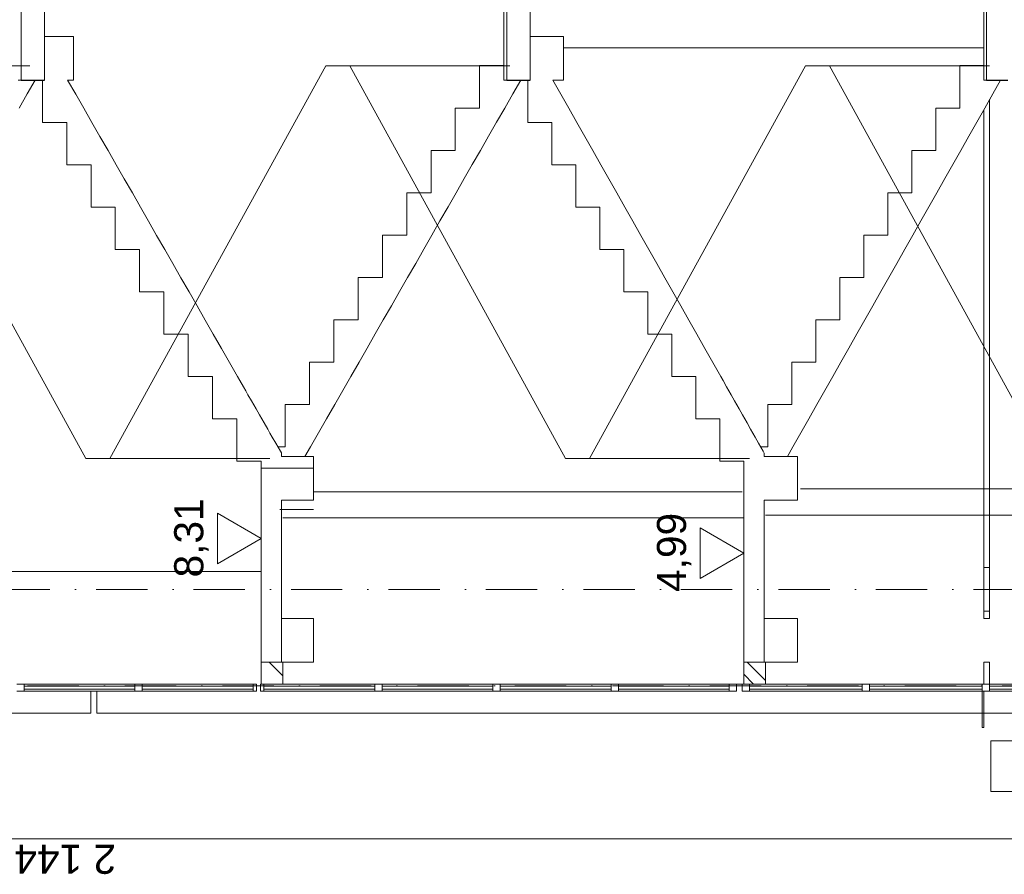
# Model space of a CAD drawing. Header units: millimetres. Extents: x -8078 to 241103, y -4319 to 602442.
# Tile 8 of 148: x 27720 to 34492, y 245123 to 251000. Entities that reach past the tile are written whole.
import ezdxf

# ---------------------------------------------------------------- set-up
doc = ezdxf.new("R2010")
doc.units = ezdxf.units.MM
doc.header["$MEASUREMENT"] = 0
doc.set_wipeout_variables(frame=1)
doc.linetypes.add('Kropki i Kreski', pattern=[6.702778, 3.527778, -1.763889, 0, -1.411111])
doc.linetypes.add('Wipeout_Contour', pattern=[1000, 0, -1000])
for name, color, linetype in [('#podkład', 252, 'Continuous'), ('- A - ocieplenie', 7, 'Continuous'), ('2D - Ogólne', 7, 'Continuous'), ('Konstrukcja - Siatka mod', 7, 'Continuous'), ('Konstrukcja - Stropy', 7, 'Continuous'), ('Konstrukcja - Ściany działowe', 7, 'Continuous'), ('Konstrukcja - Ściany nośne wew..P', 7, 'Continuous'), ('Konstrukcja - Ściany zewnętrzne', 7, 'Continuous'), ('Opisy - Etykiety', 7, 'Continuous'), ('Wymiarowanie - Ogólne', 7, 'Continuous')]:
    doc.layers.add(name, color=color, linetype=linetype)
doc.styles.add('STYL_AUTOMATYCZNY_3', font='txt')
pattern_1 = [(0, (-208051.03, 533518.21), (0, 75), [0, -75])]
pattern_2 = [(60, (-208051.03, 533518.21), (-129.90381, 75), []), (120, (-208051.03, 533518.21), (129.90381, 75), [])]
pattern_3 = [(135, (-1702.6, 957497.23), (-159.09903, -159.09903), []), (135, (-1755.63, 957444.2), (-159.09903, -159.09903), [])]

# ---------------------------------------------------------------- blocks, each defined once
blk = doc.blocks.new('qqe433333')
at = {"color": 252, "linetype": 'Continuous', "lineweight": 20, "ltscale": 100}
for p, q in [((-8342.6, 672141.5), (-8509.6, 672141.5)), ((-8509.6, 671850.1), (-8509.6, 672141.5)), ((-5042.6, 672141.5), (-5207.6, 672141.5)), ((-5207.6, 671850.1), (-5207.6, 672141.5)), ((-11566.4, 672042.6), (-11621, 671947.2)), ((-8226.4, 672042.6), (-8281, 671947.2)), ((-4926.2, 672042.6), (-4980.2, 671947.2)), ((-11621, 671947.2), (-11676.7, 671850.1)), ((-8281, 671947.2), (-8336.7, 671850.1)), ((-4980.2, 671947.2), (-5035.2, 671850.1)), ((-8676.6, 671850.1), (-8509.6, 671850.1)), ((-8676.6, 671558.8), (-8676.6, 671850.1)), ((-8336.7, 671850.1), (-8392.4, 671753)), ((-5372.6, 671850.1), (-5207.6, 671850.1)), ((-5372.6, 671558.8), (-5372.6, 671850.1)), ((-5035.2, 671850.1), (-5090.2, 671753)), ((-8392.4, 671753), (-8448, 671655.9)), ((-5090.2, 671753), (-5145.2, 671655.9)), ((-8448, 671655.9), (-8503.7, 671558.8)), ((-5145.2, 671655.9), (-5200.2, 671558.8)), ((-8843.6, 671558.8), (-8676.6, 671558.8)), ((-8843.6, 671267.5), (-8843.6, 671558.8)), ((-8503.7, 671558.8), (-8559.4, 671461.7)), ((-5537.6, 671558.8), (-5372.6, 671558.8)), ((-5537.6, 671267.5), (-5537.6, 671558.8)), ((-5200.2, 671558.8), (-5255.2, 671461.7)), ((-8559.4, 671461.7), (-8615, 671364.6)), ((-5255.2, 671461.7), (-5310.2, 671364.6)), ((-8615, 671364.6), (-8670.7, 671267.5)), ((-5310.2, 671364.6), (-5365.2, 671267.5)), ((-9010.6, 671267.5), (-8843.6, 671267.5)), ((-9010.6, 670976.1), (-9010.6, 671267.5)), ((-8670.7, 671267.5), (-8726.4, 671170.3)), ((-5702.6, 671267.5), (-5537.6, 671267.5)), ((-5702.6, 670976.1), (-5702.6, 671267.5)), ((-5365.2, 671267.5), (-5420.2, 671170.3)), ((-8726.4, 671170.3), (-8782, 671073.2)), ((-5420.2, 671170.3), (-5475.2, 671073.2)), ((-8782, 671073.2), (-8837.7, 670976.1)), ((-5475.2, 671073.2), (-5530.2, 670976.1)), ((-9177.6, 670976.1), (-9010.6, 670976.1)), ((-9177.6, 670684.8), (-9177.6, 670976.1)), ((-8837.7, 670976.1), (-8893.4, 670879)), ((-5867.6, 670976.1), (-5702.6, 670976.1)), ((-5867.6, 670684.8), (-5867.6, 670976.1)), ((-5530.2, 670976.1), (-5585.2, 670879)), ((-8893.4, 670879), (-8949, 670781.9)), ((-5585.2, 670879), (-5640.2, 670781.9)), ((-8949, 670781.9), (-9004.7, 670684.8)), ((-5640.2, 670781.9), (-5695.2, 670684.8)), ((-9344.6, 670684.8), (-9177.6, 670684.8)), ((-9344.6, 670393.4), (-9344.6, 670684.8)), ((-9004.7, 670684.8), (-9060.4, 670587.7)), ((-6032.6, 670684.8), (-5867.6, 670684.8)), ((-6032.6, 670393.4), (-6032.6, 670684.8)), ((-5695.2, 670684.8), (-5750.2, 670587.7)), ((-9060.4, 670587.7), (-9116, 670490.5)), ((-5750.2, 670587.7), (-5805.2, 670490.5)), ((-9116, 670490.5), (-9171.7, 670393.4)), ((-5805.2, 670490.5), (-5860.2, 670393.4)), ((-9511.6, 670393.4), (-9344.6, 670393.4)), ((-9511.6, 670102.1), (-9511.6, 670393.4)), ((-9171.7, 670393.4), (-9227.4, 670296.3)), ((-6197.6, 670393.4), (-6032.6, 670393.4)), ((-6197.6, 670102.1), (-6197.6, 670393.4)), ((-5860.2, 670393.4), (-5915.2, 670296.3)), ((-9227.4, 670296.3), (-9283, 670199.2)), ((-5915.2, 670296.3), (-5970.2, 670199.2)), ((-9283, 670199.2), (-9338.7, 670102.1)), ((-5970.2, 670199.2), (-6025.2, 670102.1)), ((-9678.6, 670102.1), (-9511.6, 670102.1)), ((-9678.6, 669810.8), (-9678.6, 670102.1)), ((-9338.7, 670102.1), (-9394.4, 670005)), ((-6362.6, 670102.1), (-6197.6, 670102.1)), ((-6362.6, 669810.8), (-6362.6, 670102.1)), ((-6025.2, 670102.1), (-6080.2, 670005)), ((-9394.4, 670005), (-9450, 669907.9)), ((-6080.2, 670005), (-6135.2, 669907.9)), ((-9450, 669907.9), (-9505.7, 669810.8)), ((-6135.2, 669907.9), (-6190.2, 669810.8)), ((-9845.6, 669519.4), (-9845.6, 669810.8)), ((-9845.6, 669810.8), (-9678.6, 669810.8)), ((-9505.7, 669810.8), (-9561.4, 669713.6)), ((-6527.6, 669519.4), (-6527.6, 669810.8)), ((-6527.6, 669810.8), (-6362.6, 669810.8)), ((-6190.2, 669810.8), (-6245.2, 669713.6)), ((-9561.4, 669713.6), (-9617, 669616.5)), ((-6245.2, 669713.6), (-6300.2, 669616.5)), ((-9617, 669616.5), (-9672.7, 669519.4)), ((-6300.2, 669616.5), (-6355.2, 669519.4)), ((-9872.6, 669519.4), (-9896.4, 669519.4)), ((-9845.6, 669519.4), (-9872.6, 669519.4)), ((-9710.5, 669453.4), (-9672.7, 669519.4)), ((-6552.6, 669519.4), (-6576.2, 669519.4)), ((-6527.6, 669519.4), (-6552.6, 669519.4)), ((-6392.6, 669453.4), (-6355.2, 669519.4))]:
    blk.add_line(p, q, dxfattribs=at)
at = {"color": 252, "linetype": 'Continuous', "lineweight": 13, "ltscale": 100}
for p, q in [((-11515.6, 672042.6), (-11515.6, 671751.3)), ((-8177.6, 672042.6), (-8177.6, 671751.3)), ((-11515.6, 671751.3), (-11348.6, 671751.3)), ((-11348.6, 671751.3), (-11348.6, 671460)), ((-8177.6, 671751.3), (-8012.6, 671751.3)), ((-8012.6, 671751.3), (-8012.6, 671460)), ((-11348.6, 671460), (-11181.6, 671460)), ((-11181.6, 671460), (-11181.6, 671168.6)), ((-8012.6, 671460), (-7847.6, 671460)), ((-7847.6, 671460), (-7847.6, 671168.6)), ((-11181.6, 671168.6), (-11014.6, 671168.6)), ((-11014.6, 671168.6), (-11014.6, 670877.3)), ((-7847.6, 671168.6), (-7682.6, 671168.6)), ((-7682.6, 671168.6), (-7682.6, 670877.3)), ((-11014.6, 670877.3), (-10847.6, 670877.3)), ((-10847.6, 670877.3), (-10847.6, 670585.9)), ((-7682.6, 670877.3), (-7517.6, 670877.3)), ((-7517.6, 670877.3), (-7517.6, 670585.9)), ((-10847.6, 670585.9), (-10680.6, 670585.9)), ((-10680.6, 670585.9), (-10680.6, 670294.6)), ((-7517.6, 670585.9), (-7352.6, 670585.9)), ((-7352.6, 670585.9), (-7352.6, 670294.6)), ((-10680.6, 670294.6), (-10513.6, 670294.6)), ((-10513.6, 670294.6), (-10513.6, 670003.3)), ((-7352.6, 670294.6), (-7187.6, 670294.6)), ((-7187.6, 670294.6), (-7187.6, 670003.3)), ((-10513.6, 670003.3), (-10346.6, 670003.3)), ((-10346.6, 670003.3), (-10346.6, 669711.9)), ((-7187.6, 670003.3), (-7022.6, 670003.3)), ((-7022.6, 670003.3), (-7022.6, 669711.9)), ((-10346.6, 669711.9), (-10179.6, 669711.9)), ((-10179.6, 669711.9), (-10179.6, 669420.6)), ((-7022.6, 669711.9), (-6857.6, 669711.9)), ((-6857.6, 669711.9), (-6857.6, 669420.6)), ((-10179.6, 669420.6), (-10012.6, 669420.6)), ((-10012.6, 669420.6), (-10012.6, 668039.4)), ((-9872.6, 669478), (-9872.6, 669453.4)), ((-6857.6, 669420.6), (-6692.6, 669420.6)), ((-6692.6, 669420.6), (-6692.6, 668039.4)), ((-6552.6, 669477.8), (-6552.6, 669453.4)), ((-9872.6, 669153.4), (-9872.6, 668339.4)), ((-6552.6, 669153.4), (-6552.6, 668339.4)), ((-9872.6, 668339.4), (-9872.6, 668039.4)), ((-6552.6, 668339.4), (-6552.6, 668039.4))]:
    blk.add_line(p, q, dxfattribs=at)
at = {"color": 252, "linetype": 'Continuous', "lineweight": 13, "ltscale": 100, "flags": 128}
for points in [[(-10117.6, 669439.4), (-11217.6, 669439.4), (-12702.6, 672139.4), (-11602.6, 672139.4)], [(-6817.6, 669439.4), (-7917.6, 669439.4), (-9402.6, 672139.4), (-8302.6, 672139.4)], [(-3517.6, 669439.4), (-4617.6, 669439.4), (-6102.6, 672139.4), (-5002.6, 672139.4)], [(-11342.7, 672042.6), (-11287, 671945.5), (-11231.4, 671848.4), (-11175.7, 671751.3), (-11120, 671654.2), (-11064.4, 671557.1), (-11008.7, 671460), (-10953, 671362.8), (-10897.4, 671265.7), (-10841.7, 671168.6), (-10786, 671071.5), (-10730.4, 670974.4), (-10674.7, 670877.3), (-10619, 670780.2), (-10563.4, 670683), (-10507.7, 670585.9), (-10452, 670488.8), (-10396.4, 670391.7), (-10340.7, 670294.6), (-10285, 670197.5), (-10229.4, 670100.4), (-10173.7, 670003.3), (-10158, 669975.9), (-10133.7, 669933.5), (-10118, 669906.1), (-10102.3, 669878.8), (-10078.1, 669836.4), (-10062.4, 669809), (-10046.7, 669781.7), (-10022.4, 669739.3), (-10006.7, 669711.9), (-9991, 669684.5), (-9966.7, 669642.2), (-9951, 669614.8), (-9935.3, 669587.4), (-9911.1, 669545.1), (-9895.4, 669517.7), (-9879.7, 669490.3), (-9872.6, 669478)], [(-8005.2, 672042.6), (-7950.2, 671945.5), (-7895.2, 671848.4), (-7840.2, 671751.3), (-7785.2, 671654.2), (-7730.2, 671557.1), (-7675.2, 671460), (-7620.2, 671362.8), (-7565.2, 671265.7), (-7510.2, 671168.6), (-7455.2, 671071.5), (-7400.2, 670974.4), (-7345.2, 670877.3), (-7290.2, 670780.2), (-7235.2, 670683), (-7180.2, 670585.9), (-7125.2, 670488.8), (-7070.2, 670391.7), (-7015.2, 670294.6), (-6960.2, 670197.5), (-6905.2, 670100.4), (-6850.2, 670003.3), (-6834.7, 669975.9), (-6810.7, 669933.5), (-6795.2, 669906.1), (-6779.7, 669878.8), (-6755.7, 669836.4), (-6740.2, 669809), (-6724.7, 669781.7), (-6700.7, 669739.3), (-6685.2, 669711.9), (-6669.7, 669684.5), (-6645.7, 669642.2), (-6630.2, 669614.8), (-6614.7, 669587.4), (-6590.7, 669545.1), (-6575.2, 669517.7), (-6559.7, 669490.3), (-6552.6, 669477.8)]]:
    blk.add_lwpolyline(points, dxfattribs=at)
at = {"color": 252, "linetype": 'Continuous', "lineweight": 20, "ltscale": 100, "flags": 128}
for points in [[(-8467.6, 672139.4), (-9567.6, 672139.4), (-11052.6, 669439.4), (-9952.6, 669439.4)], [(-5167.6, 672139.4), (-6267.6, 672139.4), (-7752.6, 669439.4), (-6652.6, 669439.4)]]:
    blk.add_lwpolyline(points, dxfattribs=at)
at = {"layer": '2D - Ogólne', "color": 252, "linetype": 'Continuous', "lineweight": 13, "ltscale": 100}
for p, q in [((-5042.6, 672264.2), (-7932.6, 672264.2)), ((-10012.6, 669372.8), (-9652.6, 669372.8)), ((-3372.6, 669231.9), (-6302.6, 669231.9)), ((-6702.6, 669211.9), (-9652.6, 669211.9)), ((-9882.6, 669088.7), (-9652.6, 669088.7)), ((-6692.6, 669031.4), (-9862.6, 669031.4)), ((-3372.6, 669051.4), (-6542.6, 669051.4)), ((-10012.6, 668663.4), (-13212.6, 668663.4))]:
    blk.add_line(p, q, dxfattribs=at)
at = {"layer": 'Konstrukcja - Stropy', "color": 252, "linetype": 'Continuous', "lineweight": 13, "ltscale": 100}
for p, q in [((-11662.6, 673739.5), (-11662.6, 672042.6)), ((-8322.6, 673739.5), (-8322.6, 672042.6)), ((-5022.6, 673739.5), (-5022.6, 672042.6)), ((-11502.6, 673439.5), (-11502.6, 672342.6)), ((-8162.6, 673439.5), (-8162.6, 672342.6)), ((-11502.6, 672342.6), (-11502.6, 672042.6)), ((-8162.6, 672342.6), (-8162.6, 672042.6)), ((-11682.6, 672042.6), (-11662.6, 672042.6)), ((-8342.6, 672042.6), (-8322.6, 672042.6)), ((-5042.6, 672042.6), (-5022.6, 672042.6)), ((-5002.6, 668689.5), (-5042.6, 668689.5))]:
    blk.add_line(p, q, dxfattribs=at)
at = {"layer": 'Konstrukcja - Stropy', "color": 252, "linetype": 'Continuous', "lineweight": 25, "ltscale": 100}
for p, q in [((-11662.6, 672042.6), (-11515.6, 672042.6)), ((-11515.6, 672042.6), (-11502.6, 672042.6)), ((-8322.6, 672042.6), (-8177.6, 672042.6)), ((-8177.6, 672042.6), (-8162.6, 672042.6)), ((-5022.6, 672042.6), (-4875.6, 672042.6))]:
    blk.add_line(p, q, dxfattribs=at)
at = {"layer": 'Konstrukcja - Stropy', "color": 252, "linetype": 'Continuous', "lineweight": 13, "ltscale": 100, "flags": 128}
for points in [[(-8342.6, 673739.5), (-8342.6, 673659.5), (-8342.6, 673619.5), (-8342.6, 672042.6)], [(-5042.6, 673739.5), (-5042.6, 673659.5), (-5042.6, 673619.5), (-5042.6, 672042.6)]]:
    blk.add_lwpolyline(points, dxfattribs=at)
at = {"layer": 'Konstrukcja - Ściany działowe', "color": 252, "linetype": 'Continuous', "lineweight": 13, "ltscale": 100}
for p, q in [((-11502.6, 672342.6), (-11302.6, 672342.6)), ((-11302.6, 672342.6), (-11302.6, 672042.6)), ((-8162.6, 672342.6), (-7932.6, 672342.6)), ((-7932.6, 672342.6), (-7932.6, 672042.6)), ((-11342.7, 672042.6), (-11302.6, 672042.6)), ((-8005.2, 672042.6), (-7932.6, 672042.6)), ((-9872.6, 669453.4), (-9652.6, 669453.4)), ((-9652.6, 669453.4), (-9652.6, 669153.4)), ((-6552.6, 669453.4), (-6322.6, 669453.4)), ((-6322.6, 669453.4), (-6322.6, 669153.4)), ((-9872.6, 669153.4), (-9652.6, 669153.4)), ((-6552.6, 669153.4), (-6322.6, 669153.4)), ((-9872.6, 668339.4), (-9652.6, 668339.4)), ((-9652.6, 668339.4), (-9652.6, 668039.4)), ((-6552.6, 668339.4), (-6322.6, 668339.4)), ((-6322.6, 668339.4), (-6322.6, 668039.4)), ((-10012.6, 668039.4), (-9872.6, 668039.4)), ((-9872.6, 668039.4), (-9862.6, 668039.4)), ((-9862.6, 668039.4), (-9652.6, 668039.4)), ((-6692.6, 668039.4), (-6552.6, 668039.4)), ((-6552.6, 668039.4), (-6542.6, 668039.4)), ((-6542.6, 668039.4), (-6322.6, 668039.4))]:
    blk.add_line(p, q, dxfattribs=at)
at = {"layer": 'Konstrukcja - Ściany nośne wew..P', "color": 252, "linetype": 'Continuous', "lineweight": 20, "ltscale": 100}
blk.add_line((-5042.6, 668039.4), (-5002.6, 668039.4), dxfattribs=at)
at = {"layer": 'Opisy - Etykiety', "color": 252, "linetype": 'Continuous', "lineweight": 13, "ltscale": 100}
for p, q in [((-4486.6, 667498.3), (-4992.6, 667498.3)), ((-4992.6, 667498.3), (-4992.6, 667149.7)), ((-4992.6, 667149.7), (-4486.6, 667149.7))]:
    blk.add_line(p, q, dxfattribs=at)
at = {"layer": 'Wymiarowanie - Ogólne', "color": 252, "linetype": 'Continuous', "lineweight": 13, "ltscale": 100}
for p, q in [((-10012.6, 668889), (-10012.6, 669114)), ((-10312.6, 668715), (-10312.6, 669063)), ((-10312.6, 669063), (-10012.6, 668889)), ((-6692.6, 668789.4), (-6692.6, 669014.4)), ((-6992.6, 668615.4), (-6992.6, 668963.4)), ((-6992.6, 668963.4), (-6692.6, 668789.4)), ((-10012.6, 668889), (-10312.6, 668715)), ((-10012.6, 668889), (-10012.6, 668664)), ((-6692.6, 668789.4), (-6992.6, 668615.4)), ((-6692.6, 668789.4), (-6692.6, 668564.4)), ((-632.6, 666824.4), (-22072.6, 666824.4))]:
    blk.add_line(p, q, dxfattribs=at)
at = {"layer": 'Wymiarowanie - Ogólne', "color": 252, "linetype": 'Continuous', "lineweight": 13, "char_height": 200, "attachment_point": 7, "style": 'STYL_AUTOMATYCZNY_3'}
for s, insert, width, rotation in [('\\A1;{\\pql;\\fArial|b0|i0|c238|p0;\\W1.000000;8,31}', (-10372.6, 668622.1), 533.84, 90), ('\\A1;{\\pql;\\fArial|b0|i0|c238|p0;\\W1.000000;4,99}', (-7052.6, 668522.5), 533.84, 90), ('\\A1;{\\pql;\\fArial|b0|i0|c238|p0;\\W1.000000;2\xa0144}', (-11009.4, 666784.4), 686.384, 180)]:
    blk.add_mtext(s, dxfattribs=dict(at, insert=insert, width=width, rotation=rotation))
at = {"color": 252, "linetype": 'Wipeout_Contour', "lineweight": 0, "ltscale": 1875961.945763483}
blk.add_wipeout([(-5042.6, 668539.5), (-5042.6, 668389.5), (-5002.6, 668389.5), (-5002.6, 668539.5)], dxfattribs=at).dxf.layer = '- A - ocieplenie'
at = {"color": 252, "linetype": 'Wipeout_Contour', "lineweight": 0, "ltscale": 1899746.195983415}
blk.add_wipeout([(-10879.4, 667839.4), (-10879.4, 667889.4), (-11641.9, 667889.4), (-11641.9, 667839.4)], dxfattribs=at).dxf.layer = 'Konstrukcja - Ściany nośne wew..P'
at = {"color": 252, "linetype": 'Wipeout_Contour', "lineweight": 0, "ltscale": 1896577.065354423}
blk.add_wipeout([(-10829.4, 667889.4), (-10829.4, 667839.4), (-10066.9, 667839.4), (-10066.9, 667889.4)], dxfattribs=at).dxf.layer = 'Konstrukcja - Ściany nośne wew..P'
at = {"color": 252, "linetype": 'Wipeout_Contour', "lineweight": 0, "ltscale": 1893313.382763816}
blk.add_wipeout([(-9992.6, 667889.4), (-9992.6, 667839.4), (-9230.1, 667839.4), (-9230.1, 667889.4)], dxfattribs=at).dxf.layer = 'Konstrukcja - Ściany nośne wew..P'
at = {"color": 252, "linetype": 'Wipeout_Contour', "lineweight": 0, "ltscale": 1890144.810116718}
blk.add_wipeout([(-9180.1, 667889.4), (-9180.1, 667839.4), (-8417.6, 667839.4), (-8417.6, 667889.4)], dxfattribs=at).dxf.layer = 'Konstrukcja - Ściany nośne wew..P'
at = {"color": 252, "linetype": 'Wipeout_Contour', "lineweight": 0, "ltscale": 1886976.514446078}
blk.add_wipeout([(-8367.6, 667889.4), (-8367.6, 667839.4), (-7605.1, 667839.4), (-7605.1, 667889.4)], dxfattribs=at).dxf.layer = 'Konstrukcja - Ściany nośne wew..P'
at = {"color": 252, "linetype": 'Wipeout_Contour', "lineweight": 0, "ltscale": 1883808.497056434}
blk.add_wipeout([(-6792.6, 667839.4), (-6792.6, 667889.4), (-7555.1, 667889.4), (-7555.1, 667839.4)], dxfattribs=at).dxf.layer = 'Konstrukcja - Ściany nośne wew..P'
at = {"color": 252, "linetype": 'Wipeout_Contour', "lineweight": 0, "ltscale": 1880265.523993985}
blk.add_wipeout([(-6652.6, 667889.4), (-6652.6, 667839.4), (-5877.6, 667839.4), (-5877.6, 667889.4)], dxfattribs=at).dxf.layer = 'Konstrukcja - Ściany nośne wew..P'
at = {"color": 252, "linetype": 'Wipeout_Contour', "lineweight": 0, "ltscale": 1877049.373627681}
blk.add_wipeout([(-5052.6, 667839.4), (-5052.6, 667889.4), (-5827.6, 667889.4), (-5827.6, 667839.4)], dxfattribs=at).dxf.layer = 'Konstrukcja - Ściany nośne wew..P'
at = {"color": 252, "linetype": 'Wipeout_Contour', "lineweight": 0, "ltscale": 1873833.514927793}
blk.add_wipeout([(-4227.6, 667839.4), (-4227.6, 667889.4), (-5002.6, 667889.4), (-5002.6, 667839.4)], dxfattribs=at).dxf.layer = 'Konstrukcja - Ściany nośne wew..P'
at = {"layer": 'Konstrukcja - Ściany działowe', "linetype": 'Continuous', "lineweight": 13}
h = blk.add_hatch(dxfattribs=at)
h.set_pattern_fill('Stal_0008', color=252, angle=90, style=0, pattern_type=2)
h.set_pattern_definition(pattern_3)
h.paths.add_polyline_path([(-9862.6, 667889.4), (-9862.6, 668039.4), (-10012.6, 668039.4), (-10012.6, 667889.4)])
at = {"layer": 'Konstrukcja - Siatka mod', "color": 252, "linetype": 'Kropki i Kreski', "lineweight": 13, "ltscale": 100}
blk.add_line((-21202.6, 668539.5), (2797.4, 668539.5), dxfattribs=at)
at = {"layer": 'Konstrukcja - Ściany działowe', "color": 252, "linetype": 'Continuous', "lineweight": 13, "ltscale": 100}
for p, q in [((-10012.6, 668039.4), (-10012.6, 667889.4)), ((-9862.6, 668039.4), (-9862.6, 667889.4))]:
    blk.add_line(p, q, dxfattribs=at)
at = {"layer": 'Konstrukcja - Ściany działowe', "color": 252, "linetype": 'Continuous', "lineweight": 13, "ltscale": 100, "flags": 128}
blk.add_lwpolyline([(-10012.6, 667889.4), (-9992.6, 667889.4), (-9862.6, 667889.4)], dxfattribs=at)
at = {"layer": 'Konstrukcja - Ściany nośne wew..P', "color": 252, "linetype": 'Continuous', "lineweight": 20, "ltscale": 100}
blk.add_line((-5002.6, 667889.4), (-5002.6, 668039.4), dxfattribs=at)
at = {"layer": 'Konstrukcja - Ściany nośne wew..P', "color": 252, "linetype": 'Continuous', "lineweight": 13, "ltscale": 100}
for p, q in [((-11691.9, 667889.4), (-11641.9, 667889.4)), ((-10879.4, 667889.4), (-11641.9, 667889.4)), ((-10879.4, 667874.4), (-11641.9, 667874.4)), ((-10879.4, 667889.4), (-10829.4, 667889.4)), ((-10066.9, 667889.4), (-10829.4, 667889.4)), ((-10066.9, 667874.4), (-10829.4, 667874.4)), ((-10066.9, 667889.4), (-10042.6, 667889.4)), ((-10016.9, 667889.4), (-10012.6, 667889.4)), ((-9230.1, 667874.4), (-9992.6, 667874.4)), ((-9230.1, 667889.4), (-9862.6, 667889.4)), ((-9230.1, 667889.4), (-9180.1, 667889.4)), ((-8417.6, 667889.4), (-9180.1, 667889.4)), ((-8417.6, 667874.4), (-9180.1, 667874.4)), ((-8417.6, 667889.4), (-8367.6, 667889.4)), ((-4227.6, 667889.4), (-5002.6, 667889.4)), ((-4227.6, 667874.4), (-5002.6, 667874.4))]:
    blk.add_line(p, q, dxfattribs=at)
at = {"layer": 'Konstrukcja - Ściany zewnętrzne', "color": 252, "linetype": 'Continuous', "lineweight": 20, "ltscale": 100}
blk.add_line((-5042.6, 668539.5), (-5002.6, 668539.5), dxfattribs=at)
at = {"color": 252, "linetype": 'Wipeout_Contour', "lineweight": 0, "ltscale": 1875871.691732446}
blk.add_wipeout([(-5042.6, 668389.5), (-5042.6, 668339.4), (-5002.6, 668339.4), (-5002.6, 668389.5)], dxfattribs=at).dxf.layer = '- A - ocieplenie'
at = {"color": 252, "linetype": 'Wipeout_Contour', "lineweight": 0, "ltscale": 2859614.635628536}
blk.add_wipeout([(-14482.6, 667689.4), (-11182.6, 667689.4), (-11182.6, 667839.4), (-13266.9, 667839.4), (-13316.9, 667839.4), (-14482.6, 667839.4)], dxfattribs=at).dxf.layer = '- A - ocieplenie'
at = {"color": 252, "linetype": 'Wipeout_Contour', "lineweight": 0, "ltscale": 1872152.929425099}
blk.add_wipeout([(-3371.3, 667689.4), (-3371.3, 667839.4), (-5042.6, 667839.4), (-5042.6, 667689.4)], dxfattribs=at).dxf.layer = '- A - ocieplenie'
at = {"layer": '- A - ocieplenie', "color": 252, "linetype": 'Continuous', "lineweight": 20, "ltscale": 100}
for p, q in [((-5042.6, 668389.5), (-5002.6, 668389.5)), ((-11182.6, 667839.4), (-11182.6, 667689.4)), ((-11182.6, 667689.4), (-14482.6, 667689.4))]:
    blk.add_line(p, q, dxfattribs=at)
at = {"layer": 'Konstrukcja - Ściany nośne wew..P', "color": 252, "linetype": 'Continuous', "lineweight": 20, "ltscale": 100}
for p, q in [((-5002.6, 668339.4), (-5002.6, 671907.7)), ((-5042.6, 668339.4), (-5042.6, 671837.1)), ((-5042.6, 668339.4), (-5002.6, 668339.4))]:
    blk.add_line(p, q, dxfattribs=at)
at = {"layer": 'Konstrukcja - Ściany nośne wew..P', "color": 252, "linetype": 'Continuous', "lineweight": 13, "ltscale": 100}
for p, q in [((-11641.9, 667889.4), (-11641.9, 667839.4)), ((-5002.6, 667889.4), (-5002.6, 667839.4)), ((-11691.9, 667839.4), (-11641.9, 667839.4)), ((-5002.6, 667854.4), (-4227.6, 667854.4)), ((-4227.6, 667839.4), (-5002.6, 667839.4))]:
    blk.add_line(p, q, dxfattribs=at)
at = {"color": 252, "linetype": 'Wipeout_Contour', "lineweight": 0, "ltscale": 4234285.013571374}
blk.add_wipeout([(-7842.6, 667689.4), (-5042.6, 667689.4), (-5042.6, 667839.4), (-6702.6, 667839.4), (-6702.6, 667889.4), (-6742.6, 667889.4), (-6742.6, 667839.4), (-7605.1, 667839.4), (-7842.6, 667839.4)], dxfattribs=at).dxf.layer = '- A - ocieplenie'
at = {"layer": 'Konstrukcja - Ściany działowe', "linetype": 'Continuous', "lineweight": 13}
h = blk.add_hatch(dxfattribs=at)
h.set_pattern_fill('Stal_0008', color=252, angle=90, style=0, pattern_type=2)
h.set_pattern_definition(pattern_3)
h.paths.add_polyline_path([(-6542.6, 667889.4), (-6542.6, 668039.4), (-6692.6, 668039.4), (-6692.6, 667889.4)])
at = {"layer": '2D - Ogólne', "color": 252, "linetype": 'Kropki i Kreski', "lineweight": 20, "ltscale": 100}
blk.add_line((-23015.1, 667876.2), (4804.6, 667876.2), dxfattribs=at)
at = {"layer": 'Konstrukcja - Ściany działowe', "color": 252, "linetype": 'Continuous', "lineweight": 13, "ltscale": 100}
for p, q in [((-6692.6, 668039.4), (-6692.6, 667889.4)), ((-6542.6, 668039.4), (-6542.6, 667889.4))]:
    blk.add_line(p, q, dxfattribs=at)
at = {"layer": 'Konstrukcja - Ściany działowe', "color": 252, "linetype": 'Continuous', "lineweight": 13, "ltscale": 100, "flags": 128}
blk.add_lwpolyline([(-6692.6, 667889.4), (-6652.6, 667889.4), (-6542.6, 667889.4)], dxfattribs=at)
at = {"layer": 'Konstrukcja - Ściany nośne wew..P', "color": 252, "linetype": 'Continuous', "lineweight": 20, "ltscale": 100}
for p, q in [((-5042.6, 667889.4), (-5042.6, 668039.4)), ((-6742.6, 667889.4), (-6702.6, 667889.4))]:
    blk.add_line(p, q, dxfattribs=at)
at = {"layer": 'Konstrukcja - Ściany nośne wew..P', "color": 252, "linetype": 'Continuous', "lineweight": 13, "ltscale": 100}
for p, q in [((-7605.1, 667889.4), (-8367.6, 667889.4)), ((-7605.1, 667874.4), (-8367.6, 667874.4)), ((-7605.1, 667889.4), (-7605.1, 667839.4)), ((-7605.1, 667889.4), (-7555.1, 667889.4)), ((-6792.6, 667889.4), (-7555.1, 667889.4)), ((-7555.1, 667889.4), (-7555.1, 667839.4)), ((-6792.6, 667874.4), (-7555.1, 667874.4)), ((-6792.6, 667889.4), (-6792.6, 667839.4)), ((-6792.6, 667889.4), (-6742.6, 667889.4)), ((-6742.6, 667889.4), (-6742.6, 667839.4)), ((-6702.6, 667889.4), (-6702.6, 667839.4)), ((-6702.6, 667889.4), (-6692.6, 667889.4)), ((-6652.6, 667889.4), (-6652.6, 667839.4)), ((-5877.6, 667874.4), (-6652.6, 667874.4)), ((-5877.6, 667889.4), (-6542.6, 667889.4)), ((-5877.6, 667889.4), (-5877.6, 667839.4)), ((-5877.6, 667889.4), (-5827.6, 667889.4)), ((-5052.6, 667889.4), (-5827.6, 667889.4)), ((-5827.6, 667889.4), (-5827.6, 667839.4)), ((-5052.6, 667874.4), (-5827.6, 667874.4)), ((-5052.6, 667889.4), (-5052.6, 667839.4)), ((-5052.6, 667889.4), (-5002.6, 667889.4)), ((-7605.1, 667839.4), (-7555.1, 667839.4)), ((-7555.1, 667854.4), (-6792.6, 667854.4)), ((-6792.6, 667839.4), (-7555.1, 667839.4)), ((-6792.6, 667839.4), (-6742.6, 667839.4)), ((-6702.6, 667839.4), (-6652.6, 667839.4)), ((-6652.6, 667854.4), (-5877.6, 667854.4)), ((-5877.6, 667839.4), (-6652.6, 667839.4)), ((-5877.6, 667839.4), (-5827.6, 667839.4)), ((-5827.6, 667854.4), (-5052.6, 667854.4)), ((-5052.6, 667839.4), (-5827.6, 667839.4)), ((-5052.6, 667839.4), (-5002.6, 667839.4))]:
    blk.add_line(p, q, dxfattribs=at)
at = {"color": 252, "linetype": 'Wipeout_Contour', "lineweight": 0, "ltscale": 2840272.276138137}
blk.add_wipeout([(-11142.6, 667689.4), (-7842.6, 667689.4), (-7842.6, 667839.4), (-10042.6, 667839.4), (-10066.9, 667839.4), (-11142.6, 667839.4)], dxfattribs=at).dxf.layer = '- A - ocieplenie'
at = {"color": 252, "linetype": 'Wipeout_Contour', "lineweight": 0, "ltscale": 1875317.619154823}
blk.add_wipeout([(-5052.6, 667689.4), (-5052.6, 667589.4), (-5042.6, 667589.4), (-5042.6, 667689.4)], dxfattribs=at).dxf.layer = '- A - ocieplenie'
at = {"layer": '- A - ocieplenie', "color": 252, "linetype": 'Continuous', "lineweight": 20, "ltscale": 100}
for p, q in [((-11142.6, 667689.4), (-11142.6, 667839.4)), ((-5052.6, 667689.4), (-5052.6, 667839.4)), ((-5042.6, 667839.4), (-5042.6, 667689.4)), ((-7842.6, 667689.4), (-11142.6, 667689.4)), ((-5042.6, 667689.4), (-7842.6, 667689.4)), ((-5052.6, 667689.4), (-5052.6, 667589.4)), ((-3371.3, 667689.4), (-5042.6, 667689.4)), ((-5042.6, 667589.4), (-5042.6, 667689.4)), ((-5052.6, 667589.4), (-5042.6, 667589.4))]:
    blk.add_line(p, q, dxfattribs=at)
at = {"layer": 'Konstrukcja - Ściany nośne wew..P', "color": 252, "linetype": 'Continuous', "lineweight": 13, "ltscale": 100}
for p, q in [((-10879.4, 667889.4), (-10879.4, 667839.4)), ((-10829.4, 667889.4), (-10829.4, 667839.4)), ((-10066.9, 667889.4), (-10066.9, 667839.4)), ((-10042.6, 667889.4), (-10042.6, 667839.4)), ((-10016.9, 667889.4), (-10016.9, 667839.4)), ((-9992.6, 667889.4), (-9992.6, 667839.4)), ((-9230.1, 667889.4), (-9230.1, 667839.4)), ((-9180.1, 667889.4), (-9180.1, 667839.4)), ((-8417.6, 667889.4), (-8417.6, 667839.4)), ((-8367.6, 667889.4), (-8367.6, 667839.4)), ((-11641.9, 667854.4), (-10879.4, 667854.4)), ((-10879.4, 667839.4), (-11641.9, 667839.4)), ((-10879.4, 667839.4), (-10829.4, 667839.4)), ((-10829.4, 667854.4), (-10066.9, 667854.4)), ((-10066.9, 667839.4), (-10829.4, 667839.4)), ((-10066.9, 667839.4), (-10042.6, 667839.4)), ((-10016.9, 667839.4), (-9992.6, 667839.4)), ((-9992.6, 667854.4), (-9230.1, 667854.4)), ((-9230.1, 667839.4), (-9992.6, 667839.4)), ((-9230.1, 667839.4), (-9180.1, 667839.4)), ((-9180.1, 667854.4), (-8417.6, 667854.4)), ((-8417.6, 667839.4), (-9180.1, 667839.4)), ((-8417.6, 667839.4), (-8367.6, 667839.4)), ((-8367.6, 667854.4), (-7605.1, 667854.4)), ((-7605.1, 667839.4), (-8367.6, 667839.4))]:
    blk.add_line(p, q, dxfattribs=at)

msp = doc.modelspace()

# ---------------------------------------------------------------- hatches: boundary and pattern name
at = {"layer": 'Konstrukcja - Ściany działowe', "linetype": 'Continuous', "lineweight": 13}
h = msp.add_hatch(dxfattribs=at)
h.set_pattern_fill('Izolacja_miękka_0004', color=254, style=0, pattern_type=2)
h.set_pattern_definition(pattern_2)
h.paths.add_polyline_path([(29977.6, 248460.5), (30037.6, 248400.5), (30037.6, 248460.5)])
h = msp.add_hatch(dxfattribs=at)
h.set_pattern_fill('Gips_0004', color=252, style=0, pattern_type=2)
h.set_pattern_definition(pattern_1)
h.paths.add_polyline_path([(30037.6, 248385.5), (30052.6, 248385.5), (30037.6, 248400.5)])
h = msp.add_hatch(dxfattribs=at)
h.set_pattern_fill('Gips_0004', color=252, style=0, pattern_type=2)
h.set_pattern_definition(pattern_1)
h.paths.add_polyline_path([(30037.6, 248400.5), (30052.6, 248385.5), (30052.6, 248400.5)])
h = msp.add_hatch(dxfattribs=at)
h.set_pattern_fill('Gips_0004', color=252, style=0, pattern_type=2)
h.set_pattern_definition(pattern_1)
h.paths.add_polyline_path([(30037.6, 248385.5), (30037.6, 248150.5), (30052.6, 248150.5), (30052.6, 248385.5)])
h = msp.add_hatch(dxfattribs=at)
h.set_pattern_fill('Gips_0004', color=252, style=0, pattern_type=2)
h.set_pattern_definition(pattern_1)
h.paths.add_polyline_path([(30052.6, 248385.5), (30847.6, 248385.5), (30847.6, 248400.5), (30052.6, 248400.5)])
h = msp.add_hatch(dxfattribs=at)
h.set_pattern_fill('Gips_0004', color=252, style=0, pattern_type=2)
h.set_pattern_definition(pattern_1)
h.paths.add_polyline_path([(30052.6, 248370.5), (30067.6, 248370.5), (30052.6, 248385.5)])
h = msp.add_hatch(dxfattribs=at)
h.set_pattern_fill('Gips_0004', color=252, style=0, pattern_type=2)
h.set_pattern_definition(pattern_1)
h.paths.add_polyline_path([(30052.6, 248385.5), (30067.6, 248370.5), (30067.6, 248385.5)])
h = msp.add_hatch(dxfattribs=at)
h.set_pattern_fill('Gips_0004', color=252, style=0, pattern_type=2)
h.set_pattern_definition(pattern_1)
h.paths.add_polyline_path([(30067.6, 248370.5), (30847.6, 248370.5), (30847.6, 248385.5), (30067.6, 248385.5)])
h = msp.add_hatch(dxfattribs=at)
h.set_pattern_fill('Gips_0004', color=252, style=0, pattern_type=2)
h.set_pattern_definition(pattern_1)
h.paths.add_polyline_path([(30052.6, 248370.5), (30052.6, 248135.5), (30067.6, 248135.5), (30067.6, 248370.5)])
h = msp.add_hatch(dxfattribs=at)
h.set_pattern_fill('Izolacja_miękka_0004', color=254, style=0, pattern_type=2)
h.set_pattern_definition(pattern_2)
h.paths.add_polyline_path([(29977.6, 248150.5), (30037.6, 248150.5), (29977.6, 248210.5)])
h = msp.add_hatch(dxfattribs=at)
h.set_pattern_fill('Izolacja_miękka_0004', color=254, style=0, pattern_type=2)
h.set_pattern_definition(pattern_2)
h.paths.add_polyline_path([(29977.6, 248210.5), (30037.6, 248150.5), (30037.6, 248210.5)])
h = msp.add_hatch(dxfattribs=at)
h.set_pattern_fill('Gips_0004', color=252, style=0, pattern_type=2)
h.set_pattern_definition(pattern_1)
h.paths.add_polyline_path([(30052.6, 248135.5), (28617.6, 248135.5), (28617.6, 248120.5), (30052.6, 248120.5)])
h = msp.add_hatch(dxfattribs=at)
h.set_pattern_fill('Gips_0004', color=252, style=0, pattern_type=2)
h.set_pattern_definition(pattern_1)
h.paths.add_polyline_path([(30037.6, 248135.5), (30052.6, 248135.5), (30037.6, 248150.5)])
h = msp.add_hatch(dxfattribs=at)
h.set_pattern_fill('Gips_0004', color=252, style=0, pattern_type=2)
h.set_pattern_definition(pattern_1)
h.paths.add_polyline_path([(30037.6, 248150.5), (30052.6, 248135.5), (30052.6, 248150.5)])
h = msp.add_hatch(dxfattribs=at)
h.set_pattern_fill('Gips_0004', color=252, style=0, pattern_type=2)
h.set_pattern_definition(pattern_1)
h.paths.add_polyline_path([(30052.6, 248120.5), (30067.6, 248120.5), (30052.6, 248135.5)])
h = msp.add_hatch(dxfattribs=at)
h.set_pattern_fill('Gips_0004', color=252, style=0, pattern_type=2)
h.set_pattern_definition(pattern_1)
h.paths.add_polyline_path([(30052.6, 248135.5), (30067.6, 248120.5), (30067.6, 248135.5)])

# ---------------------------------------------------------------- next in the draw order: block references
at = {"layer": '#podkład'}
msp.add_blockref('qqe433333', (39392.7, -421457.7), dxfattribs=at)

doc.saveas('drawing.dxf')
